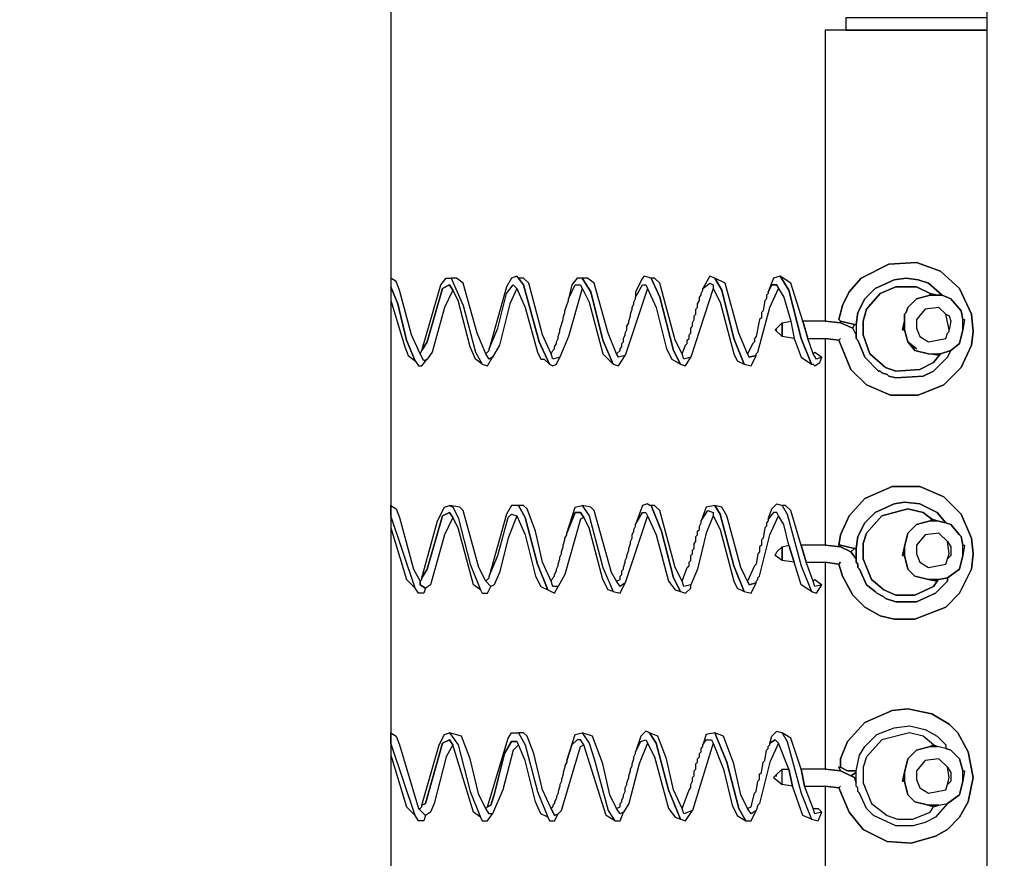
# Model space of a CAD drawing. Header units: metres. Extents: x 0.13 to 2.6, y 2.7 to 3.75.
# Tile 6 of 8: x 2.1 to 2.39, y 3.28 to 3.52. Entities that reach past the tile are written whole.
import ezdxf

# ---------------------------------------------------------------- set-up
doc = ezdxf.new("R2010")
doc.units = ezdxf.units.M
doc.header["$MEASUREMENT"] = 0
doc.layers.add('TG_2D', color=7, linetype='Continuous')

# ---------------------------------------------------------------- blocks, each defined once
blk = doc.blocks.new('d6171c41-fa6d-492e-8d54-38901fdf773a')
at = {"layer": 'TG_2D', "color": 18, "true_color": 0x000000}
for points in [[(1.01453, -0.23231, 0), (1.01453, 0.2123, 0), (1.01503, 0.29833, 0), (1.01503, 0.29783, 0), (1.01503, 0.29833, 0), (1.01603, 0.29883, 0), (1.08755, 0.29833, 0), (1.08655, 0.29833, 0), (1.08755, 0.29833, 0), (1.09455, 0.29783, 0), (1.09355, 0.29783, 0), (1.09455, 0.29783, 0), (1.10106, 0.29733, 0), (1.10055, 0.29733, 0), (1.10406, 0.29733, 0), (1.11906, 0.29383, 0), (1.13356, 0.28832, 0), (1.14907, 0.27982, 0), (1.15657, 0.27382, 0), (1.15657, -0.28732, 0)], [(0.09378, 0.29133, 0), (0.79847, 0.29083, 0), (0.80897, 0.28832, 0), (0.81998, 0.28232, 0), (0.82998, 0.27332, 0), (0.82998, 0.27232, 0), (0.83448, 0.26632, 0), (0.83848, 0.25782, 0), (0.84048, 0.25031, 0), (0.84148, 0.24081, 0), (0.84148, 0.2123, 0), (0.84148, -0.25632, 0), (0.84048, -0.26582, 0), (0.83798, -0.27432, 0), (0.83398, -0.28232, 0), (0.82998, -0.28782, 0), (0.82298, -0.29483, 0), (0.82198, -0.29483, 0), (0.81598, -0.29933, 0), (0.80697, -0.30333, 0), (0.79897, -0.30533, 0), (0.79347, -0.30583, 0), (0.08677, -0.30533, 0)], [(1.01453, -0.22931, 0), (1.01453, 0.2088, 0), (0.96752, 0.2088, 0), (0.96752, 0.12428, 0), (0.97202, 0.12378, 0), (0.97202, 0.12428, 0), (0.97152, 0.12478, 0), (0.97252, 0.12878, 0), (0.97452, 0.13278, 0), (0.97802, 0.13679, 0), (0.98602, 0.14079, 0), (0.99403, 0.14129, 0), (1.00103, 0.13879, 0), (1.00653, 0.13378, 0), (1.01003, 0.12628, 0), (1.01053, 0.12128, 0), (1.01003, 0.11728, 0), (1.00703, 0.11078, 0), (1.00203, 0.10578, 0), (0.99453, 0.10278, 0), (0.98652, 0.10278, 0), (0.97952, 0.10578, 0), (0.97502, 0.11028, 0), (0.97152, 0.11878, 0), (0.96752, 0.11928, 0), (0.96752, 0.05927, 0), (0.97202, 0.05877, 0), (0.97202, 0.05927, 0), (0.97152, 0.05927, 0), (0.97202, 0.06227, 0), (0.97452, 0.06777, 0), (0.97902, 0.07277, 0), (0.98702, 0.07627, 0), (0.99503, 0.07627, 0), (1.00203, 0.07327, 0), (1.00703, 0.06827, 0), (1.01003, 0.06127, 0), (1.01053, 0.05676, 0), (1.01003, 0.05226, 0), (1.00653, 0.04526, 0), (1.00253, 0.04126, 0), (0.99353, 0.03776, 0), (0.98752, 0.03776, 0), (0.98352, 0.03876, 0), (0.97902, 0.04126, 0), (0.97552, 0.04476, 0), (0.97252, 0.05026, 0), (0.97152, 0.05376, 0), (0.96752, 0.05426, 0), (0.96752, -0.00575, 0), (0.97202, -0.00625, 0), (0.97152, -0.00525, 0), (0.97202, -0.00525, 0), (0.97202, -0.00275, 0), (0.97402, 0.00225, 0), (0.97902, 0.00775, 0), (0.98702, 0.01125, 0), (0.99152, 0.01175, 0), (0.99853, 0.01025, 0), (1.00353, 0.00725, 0), (1.00603, 0.00475, 0), (1.00903, -0.00075, 0), (1.01053, -0.00825, 0), (1.00903, -0.01525, 0), (1.00653, -0.01976, 0), (1.00303, -0.02326, 0), (0.99953, -0.02526, 0), (0.99253, -0.02726, 0), (0.98552, -0.02676, 0), (0.97852, -0.02326, 0), (0.97452, -0.01825, 0), (0.97152, -0.01125, 0), (0.96752, -0.01075, 0), (0.96752, -0.07027, 0)]]:
    blk.add_polyline3d(points, dxfattribs=at)
for points in [[(0.97352, 0.2123, 0), (0.97352, 0.2088, 0), (1.01453, 0.2088, 0), (1.01453, 0.2123, 0)], [(0.97202, 0.11928, 0), (0.97152, 0.11878, 0), (0.97502, 0.11028, 0), (0.97952, 0.10578, 0), (0.98652, 0.10278, 0), (0.99453, 0.10278, 0), (1.00203, 0.10578, 0), (1.00703, 0.11078, 0), (1.01003, 0.11728, 0), (1.01053, 0.12128, 0), (1.01003, 0.12628, 0), (1.00653, 0.13378, 0), (1.00103, 0.13879, 0), (0.99403, 0.14129, 0), (0.98602, 0.14079, 0), (0.97802, 0.13679, 0), (0.97452, 0.13278, 0), (0.97252, 0.12878, 0), (0.97152, 0.12478, 0), (0.97202, 0.12428, 0), (0.97602, 0.12328, 0), (0.97652, 0.12328, 0), (0.97702, 0.12678, 0), (0.97902, 0.13078, 0), (0.98202, 0.13378, 0), (0.98752, 0.13629, 0), (0.99102, 0.13679, 0), (0.99453, 0.13629, 0), (0.99753, 0.13528, 0), (1.00153, 0.13178, 0), (1.00403, 0.13078, 0), (1.00703, 0.12728, 0), (1.00753, 0.12478, 0), (1.00803, 0.12478, 0), (1.00753, 0.12178, 0), (1.00653, 0.11778, 0), (1.00403, 0.11578, 0), (1.00303, 0.11378, 0), (0.99903, 0.10978, 0), (0.99603, 0.10828, 0), (0.98802, 0.10778, 0), (0.98602, 0.10828, 0), (0.98552, 0.10878, 0), (0.98402, 0.10928, 0), (0.98352, 0.10978, 0), (0.98302, 0.10978, 0), (0.97902, 0.11378, 0), (0.97702, 0.11878, 0), (0.97652, 0.11928, 0), (0.97652, 0.12028, 0), (0.97552, 0.12228, 0), (0.97202, 0.12378, 0), (0.96752, 0.12428, 0), (0.96102, 0.12428, 0), (0.96252, 0.11928, 0), (0.96752, 0.11928, 0), (0.97152, 0.11878, 0)], [(0.86999, 0.11628, 0), (0.87249, 0.12228, 0), (0.87499, 0.13228, 0), (0.87699, 0.13478, 0), (0.87799, 0.13378, 0), (0.88049, 0.12828, 0), (0.88399, 0.11528, 0), (0.885, 0.11328, 0), (0.886, 0.11328, 0), (0.8875, 0.11178, 0), (0.8845, 0.11828, 0), (0.87999, 0.13478, 0), (0.87849, 0.13679, 0), (0.87799, 0.13729, 0), (0.87649, 0.13679, 0), (0.87499, 0.13428, 0)], [(0.9125, 0.13128, 0), (0.9145, 0.13478, 0), (0.9155, 0.13478, 0), (0.916, 0.13378, 0), (0.9185, 0.12828, 0), (0.92151, 0.11628, 0), (0.92301, 0.11328, 0), (0.92551, 0.11178, 0), (0.92351, 0.11578, 0), (0.9195, 0.13128, 0), (0.917, 0.13679, 0), (0.915, 0.13729, 0), (0.9145, 0.13679, 0), (0.9125, 0.13278, 0)], [(0.93201, 0.13378, 0), (0.93401, 0.13528, 0), (0.93501, 0.13478, 0), (0.93501, 0.13378, 0), (0.93701, 0.12978, 0), (0.94101, 0.11478, 0), (0.94201, 0.11278, 0), (0.94401, 0.11178, 0), (0.94101, 0.11928, 0), (0.93751, 0.13328, 0), (0.93551, 0.13679, 0), (0.93401, 0.13729, 0)], [(0.95101, 0.13278, 0), (0.95201, 0.13478, 0), (0.95351, 0.13478, 0), (0.95401, 0.13378, 0), (0.95551, 0.13128, 0), (0.95752, 0.12428, 0), (0.95852, 0.11928, 0), (0.96052, 0.11378, 0), (0.96352, 0.11178, 0), (0.96052, 0.11928, 0), (0.95702, 0.13328, 0), (0.95451, 0.13729, 0), (0.95251, 0.13679, 0)], [(0.95451, 0.13729, 0), (0.95702, 0.13328, 0), (0.96052, 0.11928, 0), (0.96352, 0.11178, 0), (0.96402, 0.11178, 0), (0.96452, 0.11128, 0), (0.96602, 0.11228, 0), (0.96652, 0.11378, 0), (0.96502, 0.11328, 0), (0.96402, 0.11478, 0), (0.96252, 0.11928, 0), (0.96102, 0.12428, 0), (0.95752, 0.13528, 0)], [(0.84148, 0.13679, 0), (0.84148, 0.13428, 0), (0.84348, 0.12928, 0), (0.84598, 0.11878, 0), (0.84849, 0.11278, 0), (0.84949, 0.11128, 0), (0.85049, 0.11128, 0), (0.85199, 0.11328, 0), (0.85099, 0.11278, 0), (0.84999, 0.11478, 0), (0.84748, 0.12028, 0), (0.84398, 0.13328, 0), (0.84298, 0.13579, 0)], [(0.85949, 0.13328, 0), (0.85699, 0.12828, 0), (0.85349, 0.11528, 0), (0.85199, 0.11328, 0), (0.85099, 0.11278, 0), (0.84999, 0.11478, 0), (0.85049, 0.11578, 0), (0.85199, 0.11828, 0), (0.85649, 0.13378, 0), (0.85849, 0.13478, 0)], [(0.85899, 0.13679, 0), (0.86249, 0.12878, 0), (0.86599, 0.11528, 0), (0.86799, 0.11178, 0), (0.86599, 0.11328, 0), (0.86449, 0.11678, 0), (0.86099, 0.13028, 0), (0.85949, 0.13328, 0), (0.85849, 0.13478, 0), (0.85649, 0.13378, 0), (0.85199, 0.11828, 0), (0.85049, 0.11578, 0), (0.85599, 0.13478, 0), (0.85749, 0.13679, 0)], [(0.85899, 0.13679, 0), (0.86249, 0.12878, 0), (0.86599, 0.11528, 0), (0.86799, 0.11178, 0), (0.86949, 0.11128, 0), (0.87099, 0.11378, 0), (0.86999, 0.11328, 0), (0.86899, 0.11478, 0), (0.86649, 0.12078, 0), (0.86249, 0.13528, 0), (0.86049, 0.13679, 0)], [(0.87799, 0.13378, 0), (0.87599, 0.12928, 0), (0.87299, 0.11728, 0), (0.87099, 0.11378, 0), (0.86999, 0.11328, 0), (0.86899, 0.11478, 0), (0.86999, 0.11578, 0), (0.86999, 0.11628, 0), (0.87249, 0.12228, 0), (0.87499, 0.13228, 0), (0.87699, 0.13478, 0)], [(0.87849, 0.13679, 0), (0.87999, 0.13478, 0), (0.8845, 0.11828, 0), (0.8875, 0.11178, 0), (0.8885, 0.11128, 0), (0.8895, 0.11178, 0), (0.8905, 0.11378, 0), (0.8885, 0.11328, 0), (0.888, 0.11478, 0), (0.8855, 0.12028, 0), (0.88149, 0.13528, 0), (0.87999, 0.13679, 0)], [(0.897, 0.13378, 0), (0.893, 0.11978, 0), (0.8905, 0.11378, 0), (0.8885, 0.11328, 0), (0.888, 0.11478, 0), (0.8885, 0.11578, 0), (0.889, 0.11628, 0), (0.889, 0.11678, 0), (0.8895, 0.11778, 0), (0.8895, 0.11828, 0), (0.89, 0.11928, 0), (0.89, 0.11978, 0), (0.8905, 0.12128, 0), (0.8905, 0.12178, 0), (0.8915, 0.12478, 0), (0.8915, 0.12528, 0), (0.892, 0.12678, 0), (0.892, 0.12728, 0), (0.893, 0.13028, 0), (0.893, 0.13078, 0), (0.895, 0.13478, 0), (0.8965, 0.13478, 0)], [(0.893, 0.13078, 0), (0.895, 0.13478, 0), (0.8965, 0.13478, 0), (0.899, 0.12978, 0), (0.903, 0.11478, 0), (0.906, 0.11178, 0), (0.903, 0.11878, 0), (0.8995, 0.13278, 0), (0.897, 0.13679, 0), (0.8955, 0.13679, 0), (0.894, 0.13478, 0)], [(0.897, 0.13679, 0), (0.8995, 0.13278, 0), (0.903, 0.11878, 0), (0.906, 0.11178, 0), (0.9075, 0.11128, 0), (0.9095, 0.11428, 0), (0.9075, 0.11378, 0), (0.907, 0.11478, 0), (0.9045, 0.12078, 0), (0.9005, 0.13528, 0), (0.8985, 0.13679, 0)], [(0.916, 0.13378, 0), (0.9095, 0.11428, 0), (0.9075, 0.11378, 0), (0.907, 0.11478, 0), (0.908, 0.11578, 0), (0.908, 0.11628, 0), (0.9085, 0.11678, 0), (0.9085, 0.11778, 0), (0.909, 0.11828, 0), (0.909, 0.11928, 0), (0.9095, 0.12028, 0), (0.9095, 0.12078, 0), (0.91, 0.12178, 0), (0.91, 0.12278, 0), (0.9105, 0.12378, 0), (0.9105, 0.12428, 0), (0.911, 0.12578, 0), (0.911, 0.12628, 0), (0.9115, 0.12778, 0), (0.9115, 0.12828, 0), (0.912, 0.12928, 0), (0.912, 0.12978, 0), (0.9125, 0.13078, 0), (0.9125, 0.13128, 0), (0.9145, 0.13478, 0), (0.9155, 0.13478, 0)], [(0.917, 0.13679, 0), (0.9195, 0.13128, 0), (0.92351, 0.11578, 0), (0.92551, 0.11178, 0), (0.92701, 0.11128, 0), (0.92851, 0.11378, 0), (0.92651, 0.11328, 0), (0.92601, 0.11478, 0), (0.92401, 0.11878, 0), (0.9195, 0.13528, 0), (0.918, 0.13679, 0)], [(0.93501, 0.13378, 0), (0.92851, 0.11378, 0), (0.92651, 0.11328, 0), (0.92601, 0.11478, 0), (0.92701, 0.11728, 0), (0.92751, 0.11778, 0), (0.92751, 0.11878, 0), (0.92801, 0.11928, 0), (0.92801, 0.12028, 0), (0.92851, 0.12078, 0), (0.92851, 0.12228, 0), (0.92901, 0.12278, 0), (0.92901, 0.12378, 0), (0.92951, 0.12478, 0), (0.92951, 0.12578, 0), (0.93001, 0.12628, 0), (0.93001, 0.12778, 0), (0.93051, 0.12828, 0), (0.93051, 0.12928, 0), (0.93101, 0.13028, 0), (0.93101, 0.13128, 0), (0.93151, 0.13178, 0), (0.93151, 0.13228, 0), (0.93201, 0.13328, 0), (0.93201, 0.13378, 0), (0.93401, 0.13528, 0), (0.93501, 0.13478, 0)], [(0.93551, 0.13679, 0), (0.93751, 0.13328, 0), (0.94101, 0.11928, 0), (0.94401, 0.11178, 0), (0.94601, 0.11128, 0), (0.94751, 0.11428, 0), (0.94551, 0.11378, 0), (0.94501, 0.11478, 0), (0.94251, 0.12078, 0), (0.93851, 0.13528, 0)], [(0.95101, 0.13278, 0), (0.95101, 0.13228, 0), (0.95051, 0.13178, 0), (0.95051, 0.13078, 0), (0.95001, 0.13028, 0), (0.94951, 0.12728, 0), (0.94901, 0.12678, 0), (0.94901, 0.12528, 0), (0.94851, 0.12478, 0), (0.94751, 0.11978, 0), (0.94701, 0.11928, 0), (0.94701, 0.11828, 0), (0.94651, 0.11778, 0), (0.94501, 0.11478, 0), (0.94551, 0.11378, 0), (0.94751, 0.11428, 0), (0.94751, 0.11478, 0), (0.94801, 0.11528, 0), (0.95151, 0.12828, 0), (0.95401, 0.13378, 0), (0.95351, 0.13478, 0), (0.95201, 0.13478, 0)], [(0.97652, 0.12328, 0), (0.97652, 0.11928, 0), (0.97702, 0.11878, 0), (0.97902, 0.11378, 0), (0.98302, 0.10978, 0), (0.98352, 0.10978, 0), (0.98402, 0.10928, 0), (0.98552, 0.10878, 0), (0.98602, 0.10828, 0), (0.98802, 0.10778, 0), (0.99603, 0.10828, 0), (0.99903, 0.10978, 0), (1.00303, 0.11378, 0), (1.00403, 0.11578, 0), (1.00103, 0.11478, 0), (0.99903, 0.11228, 0), (0.99503, 0.11028, 0), (0.98802, 0.10978, 0), (0.98502, 0.11078, 0), (0.98052, 0.11478, 0), (0.97852, 0.12028, 0), (0.97852, 0.12428, 0), (0.97952, 0.12778, 0), (0.98352, 0.13228, 0), (0.98802, 0.13428, 0), (0.99403, 0.13428, 0), (0.99803, 0.13228, 0), (1.00003, 0.13178, 0), (1.00153, 0.13178, 0), (0.99753, 0.13528, 0), (0.99453, 0.13629, 0), (0.99102, 0.13679, 0), (0.98752, 0.13629, 0), (0.98202, 0.13378, 0), (0.97902, 0.13078, 0), (0.97702, 0.12678, 0)], [(0.84148, 0.13428, 0), (0.84148, 0.13028, 0), (0.84548, 0.11678, 0), (0.84648, 0.11428, 0), (0.84849, 0.11278, 0), (0.84598, 0.11878, 0), (0.84348, 0.12928, 0)], [(1.00103, 0.11478, 0), (1.00053, 0.11478, 0), (1.00053, 0.11428, 0), (0.99753, 0.11478, 0), (0.99353, 0.11578, 0), (0.99152, 0.11828, 0), (0.99052, 0.12178, 0), (0.99002, 0.12178, 0), (0.99052, 0.12428, 0), (0.99052, 0.12628, 0), (0.99102, 0.12678, 0), (0.99152, 0.12828, 0), (0.99403, 0.13078, 0), (0.99803, 0.13178, 0), (0.99803, 0.13228, 0), (0.99403, 0.13428, 0), (0.98802, 0.13428, 0), (0.98352, 0.13228, 0), (0.97952, 0.12778, 0), (0.97852, 0.12428, 0), (0.97852, 0.12028, 0), (0.98052, 0.11478, 0), (0.98502, 0.11078, 0), (0.98802, 0.10978, 0), (0.99503, 0.11028, 0), (0.99903, 0.11228, 0)], [(1.00653, 0.12778, 0), (1.00703, 0.12728, 0), (1.00403, 0.13078, 0), (1.00153, 0.13178, 0), (0.99803, 0.13178, 0), (0.99403, 0.13078, 0), (0.99152, 0.12828, 0), (0.99102, 0.12678, 0), (0.99052, 0.12628, 0), (0.99052, 0.12178, 0), (0.99152, 0.11828, 0), (0.99403, 0.11628, 0), (0.99152, 0.11828, 0), (0.99353, 0.11578, 0), (0.99753, 0.11478, 0), (1.00103, 0.11478, 0), (1.00403, 0.11578, 0), (1.00653, 0.11778, 0), (1.00753, 0.12178, 0), (1.00753, 0.12478, 0), (1.00703, 0.12728, 0)], [(0.99803, 0.13228, 0), (0.99803, 0.13178, 0), (1.00003, 0.13178, 0)], [(1.00303, 0.12078, 0), (1.00353, 0.12128, 0), (1.00353, 0.12178, 0), (1.00253, 0.12628, 0), (1.00053, 0.12828, 0), (0.99653, 0.12778, 0), (0.99403, 0.12478, 0), (0.99403, 0.12228, 0), (0.99503, 0.11978, 0), (0.99753, 0.11828, 0), (1.00253, 0.11928, 0)], [(1.00353, 0.12178, 0), (1.00253, 0.12628, 0), (1.00353, 0.12578, 0), (1.00403, 0.12428, 0)], [(0.95351, 0.12178, 0), (0.95301, 0.12178, 0), (0.95501, 0.12378, 0), (0.95501, 0.11978, 0), (0.95301, 0.12178, 0)], [(0.95752, 0.12428, 0), (0.95852, 0.11928, 0), (0.95501, 0.11978, 0), (0.95501, 0.12378, 0)], [(0.97202, 0.12428, 0), (0.97202, 0.12378, 0), (0.97552, 0.12228, 0), (0.97602, 0.12328, 0)], [(0.97652, 0.12328, 0), (0.97652, 0.12028, 0), (0.97552, 0.12228, 0), (0.97602, 0.12328, 0)], [(0.99052, 0.12178, 0), (0.99052, 0.12428, 0), (0.99002, 0.12178, 0)], [(1.00753, 0.12178, 0), (1.00753, 0.12478, 0), (1.00803, 0.12478, 0)], [(0.96652, 0.11378, 0), (0.96502, 0.11328, 0), (0.96402, 0.11478, 0), (0.96452, 0.11528, 0)], [(1.00053, 0.11478, 0), (1.00053, 0.11428, 0), (0.99753, 0.11478, 0)], [(0.97202, 0.05426, 0), (0.97152, 0.05376, 0), (0.97252, 0.05026, 0), (0.97552, 0.04476, 0), (0.97902, 0.04126, 0), (0.98352, 0.03876, 0), (0.98752, 0.03776, 0), (0.99353, 0.03776, 0), (1.00253, 0.04126, 0), (1.00653, 0.04526, 0), (1.01003, 0.05226, 0), (1.01053, 0.05676, 0), (1.01003, 0.06127, 0), (1.00703, 0.06827, 0), (1.00203, 0.07327, 0), (0.99503, 0.07627, 0), (0.98702, 0.07627, 0), (0.97902, 0.07277, 0), (0.97452, 0.06777, 0), (0.97202, 0.06227, 0), (0.97152, 0.05927, 0), (0.97202, 0.05927, 0), (0.97602, 0.05827, 0), (0.97652, 0.05827, 0), (0.97702, 0.06177, 0), (0.97902, 0.06577, 0), (0.98202, 0.06877, 0), (0.98752, 0.07127, 0), (0.99052, 0.07177, 0), (0.99503, 0.07127, 0), (1.00003, 0.06877, 0), (1.00253, 0.06577, 0), (1.00403, 0.06527, 0), (1.00653, 0.06227, 0), (1.00703, 0.06177, 0), (1.00753, 0.05927, 0), (1.00803, 0.05927, 0), (1.00753, 0.05626, 0), (1.00653, 0.05226, 0), (1.00303, 0.04976, 0), (1.00303, 0.04876, 0), (0.99953, 0.04526, 0), (0.99403, 0.04276, 0), (0.98802, 0.04276, 0), (0.98502, 0.04376, 0), (0.98452, 0.04426, 0), (0.98252, 0.04526, 0), (0.98202, 0.04576, 0), (0.97952, 0.04776, 0), (0.97752, 0.05226, 0), (0.97702, 0.05276, 0), (0.97702, 0.05376, 0), (0.97652, 0.05426, 0), (0.97652, 0.05526, 0), (0.97502, 0.05726, 0), (0.97202, 0.05877, 0), (0.96752, 0.05927, 0), (0.96052, 0.05927, 0), (0.96202, 0.05426, 0), (0.96752, 0.05426, 0), (0.97152, 0.05376, 0)], [(0.97652, 0.05827, 0), (0.97652, 0.05426, 0), (0.97702, 0.05376, 0), (0.97702, 0.05276, 0), (0.97752, 0.05226, 0), (0.97952, 0.04776, 0), (0.98202, 0.04576, 0), (0.98252, 0.04526, 0), (0.98452, 0.04426, 0), (0.98502, 0.04376, 0), (0.98802, 0.04276, 0), (0.99403, 0.04276, 0), (0.99953, 0.04526, 0), (1.00303, 0.04876, 0), (1.00303, 0.04976, 0), (1.00053, 0.04926, 0), (1.00003, 0.04876, 0), (0.99903, 0.04726, 0), (0.99353, 0.04476, 0), (0.98802, 0.04476, 0), (0.98452, 0.04626, 0), (0.98102, 0.04926, 0), (0.97852, 0.05526, 0), (0.97852, 0.05977, 0), (0.97952, 0.06277, 0), (0.98402, 0.06777, 0), (0.99152, 0.06977, 0), (0.99603, 0.06877, 0), (0.99853, 0.06677, 0), (1.00003, 0.06627, 0), (1.00253, 0.06577, 0), (1.00003, 0.06877, 0), (0.99503, 0.07127, 0), (0.99052, 0.07177, 0), (0.98752, 0.07127, 0), (0.98202, 0.06877, 0), (0.97902, 0.06577, 0), (0.97702, 0.06177, 0)], [(0.84999, 0.04876, 0), (0.84999, 0.04776, 0), (0.85149, 0.04676, 0), (0.85099, 0.04526, 0), (0.84949, 0.04526, 0), (0.84849, 0.04676, 0), (0.84148, 0.06777, 0), (0.84148, 0.07077, 0), (0.84298, 0.06977, 0), (0.84398, 0.06727, 0), (0.84798, 0.05226, 0)], [(0.85949, 0.06727, 0), (0.85699, 0.06227, 0), (0.85299, 0.04776, 0), (0.85149, 0.04676, 0), (0.84999, 0.04776, 0), (0.84999, 0.04876, 0), (0.85049, 0.04926, 0), (0.85049, 0.04976, 0), (0.85199, 0.05226, 0), (0.85649, 0.06777, 0), (0.85849, 0.06877, 0)], [(0.85849, 0.07077, 0), (0.85949, 0.07027, 0), (0.86099, 0.06727, 0), (0.86449, 0.05376, 0), (0.86749, 0.04626, 0), (0.86549, 0.04776, 0), (0.86099, 0.06427, 0), (0.85949, 0.06727, 0), (0.85849, 0.06877, 0), (0.85649, 0.06777, 0), (0.85199, 0.05226, 0), (0.85049, 0.04976, 0), (0.85499, 0.06627, 0), (0.85699, 0.07027, 0)], [(0.85849, 0.07077, 0), (0.85949, 0.07027, 0), (0.86099, 0.06727, 0), (0.86449, 0.05376, 0), (0.86749, 0.04626, 0), (0.86799, 0.04526, 0), (0.86949, 0.04526, 0), (0.87049, 0.04726, 0), (0.86899, 0.04876, 0), (0.86699, 0.05276, 0), (0.86249, 0.06927, 0), (0.86149, 0.07027, 0)], [(0.86999, 0.05026, 0), (0.87249, 0.05626, 0), (0.87549, 0.06727, 0), (0.87649, 0.06827, 0), (0.87799, 0.06777, 0), (0.88049, 0.06227, 0), (0.88349, 0.05026, 0), (0.885, 0.04726, 0), (0.887, 0.04626, 0), (0.88399, 0.05376, 0), (0.88049, 0.06727, 0), (0.87849, 0.07077, 0), (0.87649, 0.07077, 0), (0.87499, 0.06827, 0)], [(0.87849, 0.07077, 0), (0.88049, 0.06727, 0), (0.88399, 0.05376, 0), (0.887, 0.04626, 0), (0.889, 0.04526, 0), (0.89, 0.04726, 0), (0.8885, 0.04726, 0), (0.888, 0.04876, 0), (0.8855, 0.05426, 0), (0.88349, 0.06327, 0), (0.88099, 0.06977, 0), (0.87999, 0.07077, 0)], [(0.8975, 0.06727, 0), (0.8965, 0.06677, 0), (0.892, 0.05076, 0), (0.89, 0.04726, 0), (0.8885, 0.04726, 0), (0.888, 0.04876, 0), (0.8885, 0.04976, 0), (0.889, 0.05026, 0), (0.889, 0.05076, 0), (0.8895, 0.05176, 0), (0.8895, 0.05226, 0), (0.89, 0.05326, 0), (0.89, 0.05376, 0), (0.8905, 0.05526, 0), (0.8905, 0.05576, 0), (0.891, 0.05676, 0), (0.891, 0.05726, 0), (0.8915, 0.05877, 0), (0.8915, 0.05927, 0), (0.892, 0.06077, 0), (0.892, 0.06127, 0), (0.8925, 0.06227, 0), (0.8925, 0.06277, 0), (0.895, 0.06877, 0), (0.8965, 0.06877, 0)], [(0.897, 0.07077, 0), (0.899, 0.06777, 0), (0.903, 0.05276, 0), (0.906, 0.04576, 0), (0.9045, 0.04626, 0), (0.903, 0.04926, 0), (0.899, 0.06427, 0), (0.8975, 0.06727, 0), (0.8965, 0.06877, 0), (0.895, 0.06877, 0), (0.8925, 0.06277, 0), (0.895, 0.07027, 0)], [(0.897, 0.07077, 0), (0.899, 0.06777, 0), (0.903, 0.05276, 0), (0.906, 0.04576, 0), (0.908, 0.04526, 0), (0.9095, 0.04826, 0), (0.908, 0.04726, 0), (0.907, 0.04876, 0), (0.9055, 0.05126, 0), (0.9005, 0.06927, 0), (0.8995, 0.07027, 0)], [(0.916, 0.06777, 0), (0.9095, 0.04826, 0), (0.908, 0.04726, 0), (0.907, 0.04876, 0), (0.908, 0.04926, 0), (0.908, 0.05026, 0), (0.9085, 0.05076, 0), (0.9085, 0.05176, 0), (0.909, 0.05226, 0), (0.909, 0.05276, 0), (0.9095, 0.05426, 0), (0.9095, 0.05476, 0), (0.91, 0.05576, 0), (0.91, 0.05626, 0), (0.9105, 0.05776, 0), (0.9105, 0.05827, 0), (0.911, 0.05977, 0), (0.911, 0.06027, 0), (0.9115, 0.06127, 0), (0.9115, 0.06227, 0), (0.912, 0.06327, 0), (0.912, 0.06377, 0), (0.9125, 0.06477, 0), (0.9125, 0.06527, 0), (0.9145, 0.06877, 0), (0.9155, 0.06877, 0)], [(0.9125, 0.06527, 0), (0.9145, 0.06877, 0), (0.9155, 0.06877, 0), (0.916, 0.06777, 0), (0.9185, 0.06227, 0), (0.92201, 0.04876, 0), (0.92401, 0.04626, 0), (0.92551, 0.04576, 0), (0.92351, 0.04976, 0), (0.92, 0.06327, 0), (0.917, 0.07077, 0), (0.9165, 0.07077, 0), (0.916, 0.07127, 0), (0.9145, 0.07077, 0)], [(0.917, 0.07077, 0), (0.92, 0.06327, 0), (0.92351, 0.04976, 0), (0.92551, 0.04576, 0), (0.92701, 0.04526, 0), (0.92851, 0.04676, 0), (0.92851, 0.04776, 0), (0.92651, 0.04726, 0), (0.92601, 0.04876, 0), (0.92401, 0.05276, 0), (0.9195, 0.06927, 0), (0.918, 0.07077, 0)], [(0.93501, 0.06777, 0), (0.93301, 0.06277, 0), (0.93051, 0.05226, 0), (0.92851, 0.04776, 0), (0.92651, 0.04726, 0), (0.92601, 0.04876, 0), (0.92751, 0.05276, 0), (0.92801, 0.05326, 0), (0.92801, 0.05426, 0), (0.92851, 0.05476, 0), (0.92851, 0.05626, 0), (0.92901, 0.05676, 0), (0.92901, 0.05776, 0), (0.92951, 0.05827, 0), (0.92951, 0.05977, 0), (0.93001, 0.06027, 0), (0.93001, 0.06177, 0), (0.93051, 0.06227, 0), (0.93051, 0.06327, 0), (0.93101, 0.06377, 0), (0.93101, 0.06477, 0), (0.93151, 0.06577, 0), (0.93151, 0.06627, 0), (0.93351, 0.06927, 0), (0.93501, 0.06877, 0)], [(0.93151, 0.06627, 0), (0.93351, 0.06927, 0), (0.93501, 0.06877, 0), (0.93501, 0.06777, 0), (0.93701, 0.06377, 0), (0.94101, 0.04876, 0), (0.94201, 0.04676, 0), (0.94401, 0.04576, 0), (0.94101, 0.05326, 0), (0.93701, 0.06827, 0), (0.93551, 0.07077, 0), (0.93301, 0.07027, 0)], [(0.93551, 0.07077, 0), (0.93701, 0.06827, 0), (0.94101, 0.05326, 0), (0.94401, 0.04576, 0), (0.94601, 0.04526, 0), (0.94751, 0.04826, 0), (0.94551, 0.04776, 0), (0.94301, 0.05276, 0), (0.93901, 0.06777, 0), (0.93751, 0.07027, 0)], [(0.95101, 0.06677, 0), (0.95101, 0.06627, 0), (0.95051, 0.06577, 0), (0.95051, 0.06477, 0), (0.95001, 0.06427, 0), (0.94951, 0.06127, 0), (0.94901, 0.06077, 0), (0.94901, 0.05927, 0), (0.94851, 0.05877, 0), (0.94851, 0.05726, 0), (0.94801, 0.05676, 0), (0.94751, 0.05376, 0), (0.94701, 0.05326, 0), (0.94501, 0.04876, 0), (0.94551, 0.04776, 0), (0.94751, 0.04826, 0), (0.94751, 0.04876, 0), (0.94801, 0.04926, 0), (0.94801, 0.04976, 0), (0.94851, 0.05026, 0), (0.95151, 0.06227, 0), (0.95401, 0.06777, 0), (0.95351, 0.06877, 0), (0.95251, 0.06877, 0)], [(0.95501, 0.07077, 0), (0.95652, 0.06827, 0), (0.96052, 0.05326, 0), (0.96352, 0.04576, 0), (0.96052, 0.04776, 0), (0.95852, 0.05426, 0), (0.95702, 0.05927, 0), (0.95551, 0.06527, 0), (0.95401, 0.06777, 0), (0.95351, 0.06877, 0), (0.95251, 0.06877, 0), (0.95101, 0.06677, 0), (0.95201, 0.06977, 0), (0.95351, 0.07127, 0)], [(0.95501, 0.07077, 0), (0.95652, 0.06827, 0), (0.96052, 0.05326, 0), (0.96352, 0.04576, 0), (0.96502, 0.04526, 0), (0.96652, 0.04776, 0), (0.96452, 0.04726, 0), (0.96402, 0.04876, 0), (0.96202, 0.05426, 0), (0.95752, 0.06927, 0), (0.95601, 0.07077, 0)], [(1.00003, 0.04876, 0), (0.99753, 0.04926, 0), (0.99353, 0.05026, 0), (0.99152, 0.05226, 0), (0.99052, 0.05626, 0), (0.99002, 0.05626, 0), (0.99052, 0.05877, 0), (0.99152, 0.06277, 0), (0.99403, 0.06527, 0), (0.99803, 0.06627, 0), (0.99853, 0.06677, 0), (0.99603, 0.06877, 0), (0.99152, 0.06977, 0), (0.98402, 0.06777, 0), (0.97952, 0.06277, 0), (0.97852, 0.05977, 0), (0.97852, 0.05526, 0), (0.98102, 0.04926, 0), (0.98452, 0.04626, 0), (0.98802, 0.04476, 0), (0.99353, 0.04476, 0), (0.99903, 0.04726, 0)], [(0.84148, 0.06777, 0), (0.84148, 0.06427, 0), (0.84598, 0.04926, 0), (0.84849, 0.04676, 0)], [(0.87799, 0.06777, 0), (0.87549, 0.06127, 0), (0.87299, 0.05126, 0), (0.87149, 0.04776, 0), (0.87049, 0.04726, 0), (0.86899, 0.04876, 0), (0.86999, 0.04976, 0), (0.86999, 0.05026, 0), (0.87249, 0.05626, 0), (0.87549, 0.06727, 0), (0.87649, 0.06827, 0)], [(0.99052, 0.05877, 0), (0.99052, 0.05626, 0), (0.99152, 0.05226, 0), (0.99353, 0.05026, 0), (0.99753, 0.04926, 0), (1.00053, 0.04926, 0), (1.00303, 0.04976, 0), (1.00653, 0.05226, 0), (1.00753, 0.05626, 0), (1.00753, 0.05927, 0), (1.00703, 0.06177, 0), (1.00653, 0.06227, 0), (1.00403, 0.06527, 0), (1.00253, 0.06577, 0), (1.00003, 0.06627, 0), (0.99803, 0.06627, 0), (0.99403, 0.06527, 0), (0.99152, 0.06277, 0)], [(0.99803, 0.06627, 0), (1.00003, 0.06627, 0), (0.99853, 0.06677, 0)], [(1.00303, 0.05526, 0), (1.00353, 0.05676, 0), (1.00303, 0.06027, 0), (1.00053, 0.06277, 0), (0.99653, 0.06227, 0), (0.99403, 0.05927, 0), (0.99403, 0.05676, 0), (0.99503, 0.05426, 0), (0.99753, 0.05276, 0), (1.00253, 0.05376, 0)], [(1.00303, 0.05526, 0), (1.00353, 0.05676, 0), (1.00303, 0.06027, 0), (1.00403, 0.05877, 0), (1.00403, 0.05626, 0)], [(0.95351, 0.05726, 0), (0.95501, 0.05877, 0), (0.95501, 0.05476, 0), (0.95301, 0.05626, 0)], [(0.95702, 0.05927, 0), (0.95852, 0.05426, 0), (0.95501, 0.05476, 0), (0.95501, 0.05877, 0)], [(0.97202, 0.05927, 0), (0.97202, 0.05877, 0), (0.97502, 0.05726, 0), (0.97602, 0.05827, 0)], [(0.97602, 0.05827, 0), (0.97502, 0.05726, 0), (0.97652, 0.05526, 0), (0.97652, 0.05827, 0)], [(0.99052, 0.05626, 0), (0.99052, 0.05877, 0), (0.99002, 0.05626, 0)], [(1.00753, 0.05626, 0), (1.00753, 0.05927, 0), (1.00803, 0.05927, 0)], [(0.96652, 0.04776, 0), (0.96452, 0.04726, 0), (0.96402, 0.04876, 0), (0.96452, 0.04926, 0)], [(0.99753, 0.04926, 0), (1.00003, 0.04876, 0), (1.00053, 0.04926, 0)], [(0.97202, -0.01075, 0), (0.97152, -0.01125, 0), (0.97452, -0.01825, 0), (0.97852, -0.02326, 0), (0.98552, -0.02676, 0), (0.99253, -0.02726, 0), (0.99953, -0.02526, 0), (1.00303, -0.02326, 0), (1.00653, -0.01976, 0), (1.00903, -0.01525, 0), (1.01053, -0.00825, 0), (1.00903, -0.00075, 0), (1.00603, 0.00475, 0), (1.00353, 0.00725, 0), (0.99853, 0.01025, 0), (0.99152, 0.01175, 0), (0.98702, 0.01125, 0), (0.97902, 0.00775, 0), (0.97402, 0.00225, 0), (0.97202, -0.00275, 0), (0.97202, -0.00525, 0), (0.97402, -0.00625, 0), (0.97652, -0.00625, 0), (0.97752, -0.00175, 0), (0.97902, 0.00075, 0), (0.98252, 0.00425, 0), (0.98752, 0.00625, 0), (0.99202, 0.00675, 0), (0.99653, 0.00575, 0), (1.00003, 0.00375, 0), (1.00253, 0.00125, 0), (1.00253, 0.00025, 0), (1.00403, -0.00025, 0), (1.00653, -0.00275, 0), (1.00753, -0.00625, 0), (1.00803, -0.00625, 0), (1.00753, -0.00925, 0), (1.00653, -0.01325, 0), (1.00303, -0.01575, 0), (0.99953, -0.01976, 0), (0.99653, -0.02126, 0), (0.99303, -0.02226, 0), (0.98802, -0.02226, 0), (0.98152, -0.01926, 0), (0.97952, -0.01725, 0), (0.97752, -0.01275, 0), (0.97702, -0.01225, 0), (0.97702, -0.01125, 0), (0.97652, -0.01075, 0), (0.97652, -0.00975, 0), (0.97602, -0.00825, 0), (0.97202, -0.00625, 0), (0.96752, -0.00575, 0), (0.96052, -0.00575, 0), (0.96152, -0.01075, 0), (0.96752, -0.01075, 0), (0.97152, -0.01125, 0)], [(1.00253, 0.00025, 0), (1.00003, 0.00075, 0), (0.99903, 0.00125, 0), (0.99603, 0.00375, 0), (0.99202, 0.00475, 0), (0.98402, 0.00275, 0), (0.97952, -0.00225, 0), (0.97852, -0.00525, 0), (0.97852, -0.00975, 0), (0.98102, -0.01575, 0), (0.98552, -0.01926, 0), (0.98852, -0.02026, 0), (0.99303, -0.02026, 0), (0.99803, -0.01825, 0), (0.99903, -0.01675, 0), (1.00053, -0.01625, 0), (1.00303, -0.01575, 0), (0.99953, -0.01976, 0), (0.99653, -0.02126, 0), (0.99303, -0.02226, 0), (0.98802, -0.02226, 0), (0.98152, -0.01926, 0), (0.97952, -0.01725, 0), (0.97752, -0.01275, 0), (0.97702, -0.01225, 0), (0.97702, -0.01125, 0), (0.97652, -0.01075, 0), (0.97652, -0.00625, 0), (0.97752, -0.00175, 0), (0.97902, 0.00075, 0), (0.98252, 0.00425, 0), (0.98752, 0.00625, 0), (0.99202, 0.00675, 0), (0.99653, 0.00575, 0), (1.00003, 0.00375, 0), (1.00253, 0.00125, 0)], [(0.84949, -0.01725, 0), (0.85149, -0.01926, 0), (0.85099, -0.02076, 0), (0.84949, -0.02076, 0), (0.84849, -0.01926, 0), (0.84148, 0.00175, 0), (0.84148, 0.00475, 0), (0.84298, 0.00375, 0), (0.84398, 0.00125, 0)], [(0.85849, 0.00475, 0), (0.86099, 0.00125, 0), (0.86449, -0.01225, 0), (0.86749, -0.01976, 0), (0.86549, -0.01825, 0), (0.85949, 0.00125, 0), (0.85849, 0.00275, 0), (0.85649, 0.00175, 0), (0.85149, -0.01575, 0), (0.85049, -0.01625, 0), (0.85549, 0.00125, 0), (0.85699, 0.00425, 0)], [(0.85849, 0.00475, 0), (0.86099, 0.00125, 0), (0.86449, -0.01225, 0), (0.86749, -0.01976, 0), (0.86799, -0.02076, 0), (0.86949, -0.02076, 0), (0.87099, -0.01875, 0), (0.86999, -0.01875, 0), (0.86899, -0.01725, 0), (0.86699, -0.01325, 0), (0.86449, -0.00275, 0), (0.86199, 0.00375, 0)], [(0.87849, 0.00475, 0), (0.88049, 0.00125, 0), (0.88399, -0.01225, 0), (0.887, -0.01976, 0), (0.885, -0.01875, 0), (0.88349, -0.01525, 0), (0.88049, -0.00325, 0), (0.87849, 0.00125, 0), (0.87799, 0.00225, 0), (0.87649, 0.00225, 0), (0.87449, -0.00125, 0), (0.87149, -0.01325, 0), (0.87049, -0.01625, 0), (0.86949, -0.01675, 0), (0.87549, 0.00325, 0), (0.87649, 0.00475, 0)], [(0.87849, 0.00475, 0), (0.88049, 0.00125, 0), (0.88399, -0.01225, 0), (0.887, -0.01976, 0), (0.8875, -0.02076, 0), (0.889, -0.02076, 0), (0.89, -0.01875, 0), (0.889, -0.01926, 0), (0.888, -0.01725, 0), (0.8855, -0.01175, 0), (0.88299, -0.00125, 0), (0.88099, 0.00375, 0), (0.87999, 0.00475, 0)], [(0.897, 0.00475, 0), (0.899, 0.00175, 0), (0.9005, -0.00275, 0), (0.9045, -0.01775, 0), (0.9065, -0.02076, 0), (0.904, -0.01926, 0), (0.8975, 0.00125, 0), (0.8965, 0.00275, 0), (0.8955, 0.00275, 0), (0.894, 0.00125, 0), (0.8925, -0.00325, 0), (0.895, 0.00425, 0)], [(0.897, 0.00475, 0), (0.899, 0.00175, 0), (0.9005, -0.00275, 0), (0.9045, -0.01775, 0), (0.9065, -0.02076, 0), (0.908, -0.02076, 0), (0.909, -0.01825, 0), (0.908, -0.01875, 0), (0.907, -0.01725, 0), (0.905, -0.01325, 0), (0.903, -0.00425, 0), (0.9, 0.00375, 0)], [(0.9125, -0.00075, 0), (0.914, 0.00225, 0), (0.9155, 0.00275, 0), (0.918, -0.00225, 0), (0.92201, -0.01725, 0), (0.92401, -0.01976, 0), (0.92551, -0.02026, 0), (0.92201, -0.01175, 0), (0.9185, 0.00175, 0), (0.9165, 0.00475, 0), (0.9155, 0.00525, 0), (0.914, 0.00375, 0)], [(0.9165, 0.00475, 0), (0.9185, 0.00175, 0), (0.92201, -0.01175, 0), (0.92551, -0.02026, 0), (0.92701, -0.02076, 0), (0.92901, -0.01775, 0), (0.92651, -0.01875, 0), (0.92601, -0.01725, 0), (0.92351, -0.01175, 0), (0.92151, -0.00275, 0), (0.919, 0.00375, 0)], [(0.93201, 0.00125, 0), (0.93301, 0.00275, 0), (0.93451, 0.00275, 0), (0.93501, 0.00175, 0), (0.93801, -0.00575, 0), (0.94051, -0.01625, 0), (0.94201, -0.01926, 0), (0.94451, -0.02076, 0), (0.94251, -0.01725, 0), (0.93901, -0.00375, 0), (0.93551, 0.00475, 0), (0.93301, 0.00425, 0)], [(0.93551, 0.00475, 0), (0.93901, -0.00375, 0), (0.94251, -0.01725, 0), (0.94451, -0.02076, 0), (0.94601, -0.02076, 0), (0.94751, -0.01775, 0), (0.94601, -0.01875, 0), (0.94501, -0.01725, 0), (0.94301, -0.01325, 0), (0.94101, -0.00425, 0), (0.93801, 0.00375, 0)], [(0.95501, 0.00475, 0), (0.95652, 0.00225, 0), (0.96052, -0.01275, 0), (0.96352, -0.02026, 0), (0.96102, -0.01926, 0), (0.95802, -0.01075, 0), (0.95702, -0.00575, 0), (0.95401, 0.00175, 0), (0.95301, 0.00275, 0), (0.95151, 0.00175, 0), (0.95201, 0.00375, 0), (0.95351, 0.00525, 0)], [(0.95501, 0.00475, 0), (0.95652, 0.00225, 0), (0.96052, -0.01275, 0), (0.96352, -0.02026, 0), (0.96552, -0.02076, 0), (0.96652, -0.01825, 0), (0.96452, -0.01875, 0), (0.96402, -0.01725, 0), (0.96152, -0.01075, 0), (0.96052, -0.00575, 0), (0.95752, 0.00325, 0)], [(0.99903, -0.01675, 0), (0.99753, -0.01625, 0), (0.99353, -0.01525, 0), (0.99152, -0.01325, 0), (0.99052, -0.00925, 0), (0.99002, -0.00925, 0), (0.99052, -0.00675, 0), (0.99152, -0.00275, 0), (0.99403, -0.00025, 0), (0.99803, 0.00075, 0), (0.99903, 0.00125, 0), (0.99603, 0.00375, 0), (0.99202, 0.00475, 0), (0.98402, 0.00275, 0), (0.97952, -0.00225, 0), (0.97852, -0.00525, 0), (0.97852, -0.00975, 0), (0.98102, -0.01575, 0), (0.98552, -0.01926, 0), (0.98852, -0.02026, 0), (0.99303, -0.02026, 0), (0.99803, -0.01825, 0)], [(0.84148, 0.00175, 0), (0.84148, -0.00175, 0), (0.84598, -0.01675, 0), (0.84849, -0.01926, 0)], [(0.85949, 0.00125, 0), (0.85749, -0.00225, 0), (0.85399, -0.01575, 0), (0.85299, -0.01825, 0), (0.85149, -0.01926, 0), (0.84949, -0.01725, 0), (0.84999, -0.01725, 0), (0.85049, -0.01675, 0), (0.85049, -0.01625, 0), (0.85149, -0.01575, 0), (0.85649, 0.00175, 0), (0.85849, 0.00275, 0)], [(0.87849, 0.00125, 0), (0.87699, -0.00025, 0), (0.87399, -0.01175, 0), (0.87099, -0.01875, 0), (0.86999, -0.01875, 0), (0.86899, -0.01725, 0), (0.86949, -0.01675, 0), (0.87049, -0.01625, 0), (0.87149, -0.01325, 0), (0.87449, -0.00125, 0), (0.87649, 0.00225, 0), (0.87799, 0.00225, 0)], [(0.8925, -0.00325, 0), (0.8925, -0.00375, 0), (0.892, -0.00475, 0), (0.892, -0.00525, 0), (0.8915, -0.00675, 0), (0.8915, -0.00725, 0), (0.891, -0.00875, 0), (0.891, -0.00925, 0), (0.8905, -0.01025, 0), (0.8905, -0.01075, 0), (0.89, -0.01225, 0), (0.89, -0.01275, 0), (0.8895, -0.01375, 0), (0.8895, -0.01425, 0), (0.889, -0.01525, 0), (0.889, -0.01575, 0), (0.8885, -0.01625, 0), (0.8885, -0.01675, 0), (0.888, -0.01725, 0), (0.889, -0.01926, 0), (0.89, -0.01875, 0), (0.891, -0.01775, 0), (0.8965, 0.00075, 0), (0.8975, 0.00125, 0), (0.8965, 0.00275, 0), (0.8955, 0.00275, 0), (0.894, 0.00125, 0)], [(0.916, 0.00175, 0), (0.9135, -0.00425, 0), (0.9105, -0.01575, 0), (0.909, -0.01825, 0), (0.908, -0.01875, 0), (0.907, -0.01725, 0), (0.908, -0.01675, 0), (0.908, -0.01575, 0), (0.9085, -0.01525, 0), (0.9085, -0.01475, 0), (0.909, -0.01375, 0), (0.909, -0.01325, 0), (0.9095, -0.01225, 0), (0.9095, -0.01125, 0), (0.91, -0.01025, 0), (0.91, -0.00975, 0), (0.9105, -0.00825, 0), (0.9105, -0.00775, 0), (0.911, -0.00625, 0), (0.911, -0.00575, 0), (0.9115, -0.00475, 0), (0.9115, -0.00425, 0), (0.912, -0.00275, 0), (0.912, -0.00225, 0), (0.9125, -0.00125, 0), (0.9125, -0.00075, 0), (0.914, 0.00225, 0), (0.9155, 0.00275, 0)], [(0.93501, 0.00175, 0), (0.92901, -0.01775, 0), (0.92651, -0.01875, 0), (0.92601, -0.01725, 0), (0.92801, -0.01175, 0), (0.92851, -0.01125, 0), (0.92851, -0.01025, 0), (0.92901, -0.00925, 0), (0.92901, -0.00825, 0), (0.92951, -0.00775, 0), (0.92951, -0.00625, 0), (0.93001, -0.00575, 0), (0.93001, -0.00425, 0), (0.93051, -0.00375, 0), (0.93051, -0.00275, 0), (0.93101, -0.00225, 0), (0.93101, -0.00125, 0), (0.93151, -0.00075, 0), (0.93151, 0.00025, 0), (0.93201, 0.00075, 0), (0.93201, 0.00125, 0), (0.93301, 0.00275, 0), (0.93451, 0.00275, 0)], [(0.95401, 0.00175, 0), (0.95151, -0.00375, 0), (0.94851, -0.01575, 0), (0.94801, -0.01625, 0), (0.94751, -0.01775, 0), (0.94601, -0.01875, 0), (0.94501, -0.01725, 0), (0.94601, -0.01675, 0), (0.94701, -0.01275, 0), (0.94751, -0.01225, 0), (0.94801, -0.00925, 0), (0.94851, -0.00875, 0), (0.94851, -0.00725, 0), (0.94901, -0.00675, 0), (0.94951, -0.00375, 0), (0.95001, -0.00325, 0), (0.95051, -0.00025, 0), (0.95101, 0.00025, 0), (0.95101, 0.00075, 0), (0.95151, 0.00125, 0), (0.95151, 0.00175, 0), (0.95301, 0.00275, 0)], [(0.99052, -0.00675, 0), (0.99052, -0.00925, 0), (0.99152, -0.01325, 0), (0.99353, -0.01525, 0), (0.99753, -0.01625, 0), (1.00053, -0.01625, 0), (1.00303, -0.01575, 0), (1.00653, -0.01325, 0), (1.00753, -0.00925, 0), (1.00753, -0.00625, 0), (1.00653, -0.00275, 0), (1.00403, -0.00025, 0), (1.00253, 0.00025, 0), (1.00003, 0.00075, 0), (0.99803, 0.00075, 0), (0.99403, -0.00025, 0), (0.99152, -0.00275, 0)], [(0.99803, 0.00075, 0), (1.00003, 0.00075, 0), (0.99903, 0.00125, 0)], [(1.00303, -0.01025, 0), (1.00353, -0.00825, 0), (1.00303, -0.00525, 0), (1.00053, -0.00275, 0), (0.99653, -0.00325, 0), (0.99403, -0.00625, 0), (0.99403, -0.00875, 0), (0.99503, -0.01125, 0), (0.99753, -0.01275, 0), (1.00253, -0.01175, 0)], [(0.97202, -0.00625, 0), (0.97502, -0.00775, 0), (0.97652, -0.00675, 0), (0.97652, -0.00625, 0), (0.97402, -0.00625, 0), (0.97202, -0.00525, 0), (0.97152, -0.00525, 0)], [(1.00303, -0.01025, 0), (1.00353, -0.00825, 0), (1.00303, -0.00525, 0), (1.00403, -0.00675, 0), (1.00403, -0.00925, 0)], [(0.95351, -0.00775, 0), (0.95301, -0.00775, 0), (0.95251, -0.00825, 0), (0.95501, -0.01025, 0), (0.95501, -0.00575, 0), (0.95301, -0.00775, 0)], [(0.95702, -0.00575, 0), (0.95802, -0.01075, 0), (0.95501, -0.01025, 0), (0.95501, -0.00575, 0)], [(0.97502, -0.00775, 0), (0.97602, -0.00825, 0), (0.97652, -0.00975, 0), (0.97652, -0.00675, 0)], [(0.99052, -0.00925, 0), (0.99052, -0.00675, 0), (0.99002, -0.00925, 0)], [(1.00753, -0.00925, 0), (1.00753, -0.00625, 0), (1.00803, -0.00625, 0)], [(0.99753, -0.01625, 0), (0.99903, -0.01675, 0), (1.00053, -0.01625, 0)], [(0.96652, -0.01825, 0), (0.96452, -0.01875, 0), (0.96402, -0.01725, 0), (0.96552, -0.01725, 0)]]:
    blk.add_polyline3d(points, close=True, dxfattribs=at)
blk = doc.blocks.new('2c51bda3-fb89-47d9-85f2-1b4b4cd95388')
at = {"layer": 'TG_2D'}
blk.add_blockref('d6171c41-fa6d-492e-8d54-38901fdf773a', (0, 0.08442), dxfattribs=at)

msp = doc.modelspace()

# ---------------------------------------------------------------- block references
msp.add_blockref('2c51bda3-fb89-47d9-85f2-1b4b4cd95388', (1.36914, 3.22503, -0.00783))

doc.saveas('drawing.dxf')
